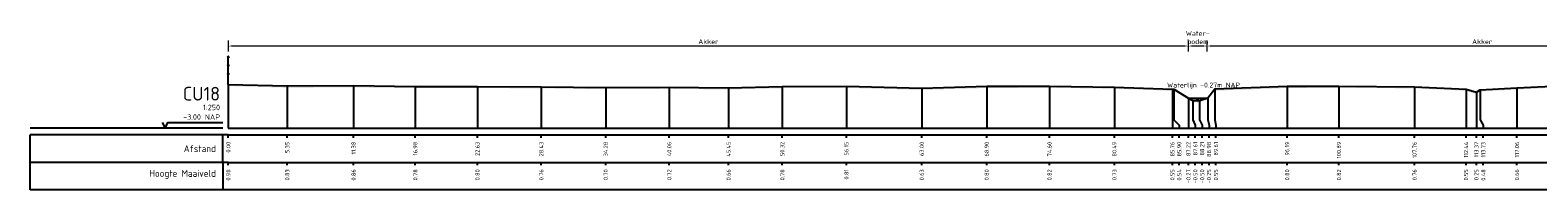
# Model space of a CAD drawing. Header units: metres. Extents: x 128583 to 136452, y 412329 to 415128.
# Tile 9 of 256: x 133607 to 133744, y 414688 to 414702. Entities that reach past the tile are written whole.
import ezdxf
from ezdxf.enums import TextEntityAlignment as Align

# ---------------------------------------------------------------- set-up
doc = ezdxf.new("R2010")
doc.units = ezdxf.units.M
doc.header["$PDMODE"] = 35
doc.header["$PDSIZE"] = 0.075
for name, color, linetype, lineweight in [('B-ME-IE-TERREINAFSCHEIDING_KUNSTMATIG_RASTERHEKWERK-SD', 20, 'Continuous', 25), ('X-ME-AL-PROFIEL_HUIDIG MAAIVELD-GD', 8, 'Continuous', 0), ('X-XX-AL-DETAIL1-M', 7, 'Continuous', 18), ('X-XX-AL-NAP-T18', 7, 'Continuous', 18)]:
    doc.layers.add(name, color=color, linetype=linetype, lineweight=lineweight)
for name, color, linetype in [('X-ME-AL-PROFIEL_MAAIVELD-GD', 8, 'Continuous'), ('X-ME-AL-PROFIEL_RSTR-GD', 7, 'Continuous'), ('X-ME-AL-PROFIEL_WATERLIJN-GD', 150, 'Continuous'), ('X-ME-AL-PROFIELRASTER-S', 7, 'Continuous')]:
    doc.layers.add(name, color=color, linetype=linetype)
doc.styles.add('NLCS-ISO-ANNOTATIEF-T18', font='NLCS-ISO.ttf', dxfattribs={"height": 1.8})
doc.styles.add('NLCS-ISO-ANNOTATIVE-T18', font='NLCS-ISO.ttf', dxfattribs={"height": 1.8})
doc.dimstyles.new('NLCS-ANNOTATIEF-T18-PIJL_L2_H0', dxfattribs={"dimtxt": 2.5, "dimasz": 1.8, "dimexe": 2, "dimexo": 2, "dimgap": 0.7, "dimtad": 1, "dimzin": 0, "dimdsep": 46, "dimtxsty": 'NLCS-ISO-ANNOTATIEF-T18', "dimcen": 0, "dimdle": 2, "dimclrd": 256, "dimclre": 256, "dimclrt": 10, "dimaunit": 2, "dimadec": 0, "dimazin": 0, "dimtfac": 1, "dimtdec": 3, "dimtofl": 0, "dimtmove": 0, "dimatfit": 3, "dimfxl": 2, "dimfxlon": 1, "dimtfillclr": 256, "dimtolj": 1, "dimtzin": 0, "dimlwd": -1, "dimlwe": -1, "dimarcsym": 0})

# ---------------------------------------------------------------- blocks, each defined once
blk = doc.blocks.new('SAL-PROFIELRASTER-D')
at = {"color": 0, "linetype": 'ByBlock', "lineweight": -2, "flags": 128}
for points in [[(-2, 0), (-72, 0)], [(-24, 2), (-23, 0), (-22, 2), (-2, 2)], [(-72, -12.5), (-72, -2.5)], [(0, -2.5), (-72, -2.5)], [(-2, -12.5), (-2, -2.5)], [(0, -12.5), (-72, -12.5)]]:
    blk.add_lwpolyline(points, dxfattribs=at)
at = {"color": 0, "linetype": 'ByBlock', "lineweight": -2, "style": 'NLCS-ISO-ANNOTATIVE-T18'}
blk.add_text('NAP', height=2, dxfattribs=at).set_placement((-3, 3), align=Align.RIGHT)
blk.add_text('Afstand', height=2.5, dxfattribs=at).set_placement((-4.5, -7.5), align=Align.MIDDLE_RIGHT)
for tag, height, p in [('PROFIELNR', 5, (-3, 10)), ('SCHAAL', 2, (-3, 6.5)), ('NAP', 2, (-9.94, 3))]:
    blk.add_attdef(tag, text='', height=height, dxfattribs=at).set_placement(p, align=Align.RIGHT)
blk = doc.blocks.new('SAL-PROFIELRASTER_BALK_EIND1-D')
at = {"color": 0, "linetype": 'ByBlock', "lineweight": -2, "flags": 128}
for points in [[(0, 0), (1, 0)], [(0, -2.5), (1, -2.5)], [(0, -12.5), (1, -12.5)]]:
    blk.add_lwpolyline(points, dxfattribs=at)
blk = doc.blocks.new('SAL-PROFIELRASTER_BALK-D')
at = {"color": 0, "linetype": 'ByBlock', "lineweight": -2}
for p, q in [((-72, -12.5), (-72, -2.5)), ((-2, -2.5), (-2, -12.5)), ((0, -12.5), (-72, -12.5))]:
    blk.add_line(p, q, dxfattribs=at)
at = {"color": 0, "linetype": 'ByBlock', "lineweight": -2, "style": 'NLCS-ISO-ANNOTATIVE-T18'}
for tag, height, p in [('TITEL1', 2.5, (-4.5, -6.5)), ('TITEL2', 1.5, (-4.5, -9.5))]:
    blk.add_attdef(tag, text='', height=height, dxfattribs=at).set_placement(p, align=Align.MIDDLE_RIGHT)
blk = doc.blocks.new('SAL-PROFIELRASTER_BALK_EIND2-D')
at = {"color": 0, "linetype": 'ByBlock', "lineweight": -2}
blk.add_line((1, -12.5), (0, -12.5), dxfattribs=at)
blk = doc.blocks.new('SAL-PROFIELRASTER_BALK_DATA-D')
at = {"color": 0, "linetype": 'ByBlock', "lineweight": -2}
blk.add_lwpolyline([(0, -3.5), (0, -2.5)], dxfattribs=at)
at = {"color": 0, "linetype": 'ByBlock', "lineweight": -2, "style": 'NLCS-ISO-ANNOTATIVE-T18'}
blk.add_attdef('GETAL', text='', height=1.5, rotation=90, dxfattribs=at).set_placement((0.75, -5), align=Align.RIGHT)
blk = doc.blocks.new('SAL-PROFIELRASTER_AANHAAL-D')
at = {"color": 9, "linetype": 'ByBlock', "lineweight": -2, "flags": 128}
blk.add_lwpolyline([(0, 1), (0, 0)], dxfattribs=at)
blk = doc.blocks.new('SAL-PROFIELRASTER_AANHAAL_STAGGER-D')
at = {"color": 9, "linetype": 'ByBlock', "lineweight": -2, "flags": 128}
for points in [[(0, 0), (0, -0.25)], [(0, -0.25), (1, -0.75)], [(1, -0.75), (1, -1)]]:
    blk.add_lwpolyline(points, dxfattribs=at)
blk = doc.blocks.new('*D304')
at = {"layer": 'Defpoints', "color": 0, "transparency": 16777216}
for p in [(133625.27, 414700.73), (133712.48, 414696), (133625.27, 414693.27)]:
    blk.add_point(p, dxfattribs=at)
at = {"layer": 'X-XX-AL-DETAIL1-M', "transparency": 16777216}
for p, q in [((133625.27, 414700.23), (133625.27, 414701.23)), ((133712.03, 414700.73), (133625.72, 414700.73)), ((133712.48, 414700.23), (133712.48, 414701.23))]:
    blk.add_line(p, q, dxfattribs=at)
for points in [[(133625.72, 414700.81), (133625.72, 414700.66), (133625.27, 414700.73)], [(133712.03, 414700.81), (133712.03, 414700.66), (133712.48, 414700.73)]]:
    blk.add_solid(points, dxfattribs=at)
at = {"layer": 'X-XX-AL-DETAIL1-M', "color": 10, "transparency": 16777216, "insert": (133668.88, 414701.13), "char_height": 0.45, "attachment_point": 5, "style": 'NLCS-ISO-ANNOTATIEF-T18'}
blk.add_mtext('\\A1;Akker', dxfattribs=at)
blk = doc.blocks.new('*D282')
at = {"layer": 'Defpoints', "color": 0, "transparency": 16777216}
for p in [(133712.48, 414700.73), (133712.48, 414696), (133714.18, 414696)]:
    blk.add_point(p, dxfattribs=at)
at = {"layer": 'X-XX-AL-DETAIL1-M', "transparency": 16777216}
for p, q in [((133712.48, 414700.23), (133712.48, 414701.23)), ((133713.73, 414700.73), (133712.93, 414700.73)), ((133714.18, 414700.23), (133714.18, 414701.23))]:
    blk.add_line(p, q, dxfattribs=at)
for points in [[(133712.93, 414700.81), (133712.93, 414700.66), (133712.48, 414700.73)], [(133713.73, 414700.81), (133713.73, 414700.66), (133714.18, 414700.73)]]:
    blk.add_solid(points, dxfattribs=at)
at = {"layer": 'X-XX-AL-DETAIL1-M', "color": 10, "transparency": 16777216, "insert": (133713.33, 414701.51), "char_height": 0.45, "attachment_point": 5, "style": 'NLCS-ISO-ANNOTATIEF-T18'}
blk.add_mtext('\\A1;Water-\\Pbodem', dxfattribs=at)
blk = doc.blocks.new('*D283')
at = {"layer": 'Defpoints', "color": 0, "transparency": 16777216}
for p in [(133714.18, 414700.73), (133764.17, 414696.61), (133714.18, 414696)]:
    blk.add_point(p, dxfattribs=at)
at = {"layer": 'X-XX-AL-DETAIL1-M', "transparency": 16777216}
for p, q in [((133714.18, 414700.23), (133714.18, 414701.23)), ((133763.72, 414700.73), (133714.63, 414700.73)), ((133764.17, 414700.23), (133764.17, 414701.23))]:
    blk.add_line(p, q, dxfattribs=at)
for points in [[(133714.63, 414700.81), (133714.63, 414700.66), (133714.18, 414700.73)], [(133763.72, 414700.81), (133763.72, 414700.66), (133764.17, 414700.73)]]:
    blk.add_solid(points, dxfattribs=at)
at = {"layer": 'X-XX-AL-DETAIL1-M', "color": 10, "transparency": 16777216, "insert": (133739.17, 414701.13), "char_height": 0.45, "attachment_point": 5, "style": 'NLCS-ISO-ANNOTATIEF-T18'}
blk.add_mtext('\\A1;Akker', dxfattribs=at)
blk = doc.blocks.new('SIE-RASTERHEKWERK-SOD')
at = {"flags": 128}
for points in [[(-0.035, 1.035), (0.035, 0.965)], [(-0.035, 0.965), (0, 1), (0.035, 1.035)], [(-0.035, 0.735), (0.035, 0.665)], [(-0.035, 0.665), (0, 0.7), (0.035, 0.735)], [(0, 0), (0, 1)], [(-0.035, 0.435), (0.035, 0.365)], [(-0.035, 0.365), (0, 0.4), (0.035, 0.435)]]:
    blk.add_lwpolyline(points, dxfattribs=at)

msp = doc.modelspace()

# ---------------------------------------------------------------- hatches: boundary and pattern name
at = {"layer": 'X-ME-AL-PROFIEL_HUIDIG MAAIVELD-GD'}
h = msp.add_hatch(dxfattribs=at)
h.set_pattern_fill('AGR-MAAIVELD', color=256, scale=0.1, pattern_type=2)
h.set_pattern_definition([(45, (-1320.6644, -135.9693), (-0.5000001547, 0.5000001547), []), (45, (-1320.73584, -135.89786), (0, 1.0000003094), [0.707107, -0.707107]), (45, (-1320.8073, -135.8264), (0, 1.0000003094), [0.707107, -0.707107]), (45, (-1320.8797, -135.754), (0, 1.0000003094), [0.707107, -0.707107]), (45, (-1320.9501, -135.6836), (0, 1.0000003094), [0.707107, -0.707107]), (45, (-1321.02155, -135.61215), (0, 1.0000003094), [0.707107, -0.707107]), (45, (-1321.093, -135.5407), (0, 1.0000003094), [0.707107, -0.707107]), (315, (-1320.6644, -135.9693), (0.5000001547, 0.5000001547), []), (315, (-1320.593, -135.89786), (1.0000003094, -3e-16), [0.707107, -0.707107]), (315, (-1320.52155, -135.8264), (1.0000003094, -3e-16), [0.707107, -0.707107]), (315, (-1320.4491, -135.754), (1.0000003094, -3e-16), [0.707107, -0.707107]), (315, (-1320.3787, -135.6836), (1.0000003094, -3e-16), [0.707107, -0.707107]), (315, (-1320.3073, -135.61215), (1.0000003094, -3e-16), [0.707107, -0.707107]), (315, (-1320.23584, -135.5407), (1.0000003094, -3e-16), [0.707107, -0.707107])])
h.paths.add_polyline_path([(135130.822, 414699.114), (135130.822, 414698.964), (135129.337, 414698.773), (135127.342, 414698.343), (135124.008, 414697.948), (135120.642, 414697.437), (135117.21, 414697.156), (135116.452, 414696.653), (135115.85, 414696.007), (135115.385, 414695.623), (135114.935, 414695.626), (135114.669, 414695.992), (135113.764, 414696.846), (135110.444, 414697.147), (135106.232, 414697.157), (135102.86, 414697.07), (135097.486, 414697.237), (135092.581, 414697.201), (135087.895, 414697.229), (135082.839, 414697.216), (135078.094, 414697.267), (135073.508, 414697.255), (135067.892, 414697.189), (135063.632, 414697.149), (135058.591, 414697.072), (135053.949, 414697.046), (135049.488, 414697.076), (135045.153, 414697.107), (135040.087, 414697.019), (135035.966, 414696.981), (135031.528, 414697.008), (135026.668, 414697.055), (135022.273, 414697.009), (135018.737, 414696.879), (135014.137, 414696.848), (135010.42, 414696.859), (135005.463, 414697.007), (135000.624, 414697.071), (134995.686, 414697.037), (134990.237, 414697.128), (134985.914, 414696.933), (134980.087, 414697.092), (134974.995, 414697.113), (134970.103, 414697.058), (134965.803, 414697.02), (134960.793, 414697.021), (134956.394, 414696.879), (134951.781, 414696.998), (134947.787, 414696.915), (134942.478, 414697.073), (134937.694, 414697.014), (134931.758, 414696.907), (134927.415, 414696.673), (134920.762, 414696.725), (134916.101, 414696.299), (134912.227, 414695.852), (134909.522, 414695.651), (134907.285, 414695.851), (134903.714, 414696.74), (134898.976, 414696.764), (134894.011, 414696.798), (134888.128, 414696.873), (134883.209, 414696.868), (134877.845, 414696.939), (134873.033, 414696.952), (134867.434, 414697.018), (134863.33, 414696.876), (134857.423, 414696.868), (134851.612, 414696.98), (134845.512, 414696.966), (134840.548, 414696.893), (134834.544, 414696.955), (134829.617, 414696.745), (134824.643, 414696.719), (134821.845, 414696.565), (134821.012, 414696.195), (134820.527, 414695.889), (134820.122, 414695.868), (134819.675, 414696.197), (134818.59, 414696.763), (134814.474, 414696.837), (134809.569, 414696.735), (134804.318, 414696.862), (134799.297, 414696.758), (134793.083, 414696.976), (134787.869, 414696.858), (134781.847, 414696.986), (134775.906, 414697.046), (134769.622, 414697.121), (134764.418, 414697.002), (134758.056, 414697.09), (134751.748, 414697.077), (134746.434, 414696.886), (134740, 414696.965), (134733.579, 414696.943), (134727.397, 414696.911), (134722.137, 414696.875), (134716.064, 414696.834), (134711.742, 414696.728), (134711.028, 414696.478), (134710.537, 414696.138), (134710.038, 414695.943), (134709.689, 414696.129), (134708.301, 414696.692), (134703.844, 414696.754), (134697.839, 414696.854), (134691.55, 414696.924), (134685.512, 414696.961), (134678.909, 414697.011), (134672.548, 414697.086), (134667.542, 414697), (134660.821, 414697.153), (134655.765, 414696.926), (134650.665, 414697.042), (134644.962, 414697.19), (134639.421, 414697.129), (134633.359, 414697.131), (134627.851, 414697.093), (134622.947, 414696.87), (134616.517, 414696.919), (134610.313, 414696.985), (134603.806, 414696.941), (134598.265, 414696.853), (134592.36, 414696.684), (134591.841, 414696.44), (134591.668, 414696.105), (134591.32, 414695.936), (134590.689, 414695.92), (134590.512, 414696.105), (134589.618, 414696.622), (134584.371, 414696.725), (134579.026, 414696.844), (134573.051, 414696.848), (134567.884, 414696.804), (134561.167, 414696.942), (134555.023, 414696.926), (134548.975, 414697.042), (134545.91, 414696.867), (134543.388, 414696.88), (134540.428, 414696.98), (134533.846, 414696.85), (134527.021, 414696.98), (134521.271, 414696.764), (134515.164, 414696.824), (134508.322, 414696.934), (134502.583, 414696.822), (134500.667, 414696.603), (134497.202, 414696.806), (134491.06, 414696.634), (134483.646, 414696.732), (134478.951, 414696.602), (134474.463, 414696.603), (134472.979, 414695.862), (134471.028, 414695.468), (134467.425, 414695.487), (134466.312, 414695.85), (134464.956, 414696.088), (134459.443, 414696.265), (134454.357, 414696.473), (134448.659, 414696.581), (134443.009, 414696.476), (134436.927, 414696.7), (134430.613, 414696.748), (134424.898, 414696.841), (134419.353, 414696.806), (134412.604, 414696.869), (134407.391, 414696.842), (134401.349, 414696.9), (134398.772, 414696.737), (134394.64, 414696.736), (134393.832, 414695.882), (134393.31, 414695.787), (134392.963, 414695.909), (134392.119, 414696.712), (134386.511, 414697.039), (134381.04, 414697.063), (134375.655, 414697.032), (134369.685, 414697.065), (134363.815, 414697.051), (134357.294, 414697.074), (134351.323, 414697.029), (134345.618, 414697.02), (134339.415, 414696.988), (134334.577, 414696.902), (134329.859, 414696.8), (134325.799, 414696.7), (134324.96, 414695.982), (134324.086, 414695.595), (134323.611, 414695.594), (134323.348, 414695.952), (134322.08, 414696.715), (134318.41, 414696.917), (134312.978, 414696.926), (134307.11, 414696.96), (134301.315, 414696.924), (134295.918, 414696.915), (134289.271, 414697.067), (134284.078, 414696.978), (134278.813, 414696.944), (134273.449, 414696.808), (134266.54, 414697.05), (134261.044, 414696.972), (134257.309, 414696.775), (134254.362, 414696.598), (134253.841, 414695.847), (134253.166, 414695.698), (134252.84, 414695.699), (134252.22, 414695.857), (134251.398, 414696.726), (134246.164, 414696.947), (134240.662, 414697.049), (134234.487, 414697.081), (134229.778, 414697.041), (134224.839, 414696.973), (134218.869, 414696.905), (134212.549, 414696.988), (134205.927, 414697.052), (134200.858, 414696.919), (134194.999, 414697.003), (134190.115, 414696.921), (134185.268, 414696.818), (134182.632, 414696.746), (134181.445, 414696.105), (134181.237, 414695.878), (134180.652, 414696.093), (134179.916, 414696.563), (134178.664, 414696.903), (134174.404, 414696.843), (134169.472, 414696.766), (134161.799, 414696.952), (134156.946, 414696.983), (134152.995, 414696.854), (134151.599, 414696.422), (134150.797, 414696.301), (134148.005, 414696.918), (134142.758, 414696.973), (134136.736, 414696.773), (134132.259, 414696.724), (134127.56, 414696.977), (134122.262, 414696.971), (134115.346, 414696.928), (134114.001, 414696.635), (134112.898, 414696.055), (134112.534, 414695.827), (134112.235, 414696.042), (134111.41, 414696.546), (134110.355, 414696.857), (134106.194, 414696.945), (134102.704, 414696.783), (134098.992, 414697.001), (134094.425, 414696.968), (134091.125, 414696.487), (134088.665, 414696.797), (134083.376, 414697.001), (134078.416, 414696.97), (134074.911, 414696.778), (134071.542, 414696.953), (134067.822, 414696.937), (134061.638, 414696.895), (134057.619, 414696.566), (134054.203, 414696.995), (134050.766, 414696.77), (134045.998, 414696.987), (134042.547, 414696.775), (134040.795, 414696.534), (134040.32, 414695.979), (134039.683, 414695.812), (134039.41, 414695.974), (134038.882, 414696.356), (134037.669, 414696.943), (134031.576, 414697.006), (134028.4, 414696.711), (134023.254, 414696.985), (134018.607, 414697.016), (134015.298, 414696.567), (134011.502, 414696.997), (134005.577, 414696.978), (134002.345, 414696.816), (133998.852, 414697), (133991.58, 414697.038), (133988.516, 414696.577), (133984.934, 414696.993), (133979.604, 414696.926), (133973.464, 414697.074), (133968.058, 414696.89), (133966.757, 414696.414), (133966.211, 414695.838), (133965.722, 414695.644), (133965.32, 414695.643), (133965.067, 414695.832), (133964.345, 414696.519), (133963.273, 414696.943), (133959.009, 414697.042), (133955.328, 414696.963), (133949.652, 414697.047), (133944.843, 414696.8), (133938.604, 414697.024), (133931.768, 414697.041), (133927.916, 414696.528), (133924.312, 414697.011), (133921.325, 414696.932), (133917.266, 414697.045), (133915.056, 414696.904), (133912.34, 414697.036), (133905.335, 414696.992), (133901.702, 414696.611), (133898.602, 414696.962), (133893.633, 414697.077), (133889.237, 414697.034), (133884.744, 414697.097), (133878.913, 414697.07), (133876.372, 414696.811), (133875.071, 414695.854), (133874.702, 414695.611), (133874.388, 414695.606), (133874.145, 414695.858), (133873.033, 414696.739), (133869.604, 414696.876), (133865.181, 414696.936), (133860.122, 414696.871), (133853.529, 414697.023), (133848.596, 414696.953), (133843.327, 414696.847), (133837.239, 414696.903), (133831.959, 414696.664), (133831.425, 414696.38), (133831.21, 414696.386), (133830.567, 414696.751), (133826.033, 414696.912), (133821.742, 414696.961), (133816.297, 414696.941), (133810.504, 414696.914), (133804.661, 414696.904), (133799.466, 414696.866), (133794.492, 414696.778), (133792.957, 414696.619), (133792.157, 414695.854), (133791.908, 414695.572), (133791.446, 414695.562), (133791.309, 414695.841), (133790.061, 414696.583), (133784.831, 414697.015), (133779.377, 414697.024), (133774.918, 414696.851), (133769.335, 414696.917), (133765.603, 414696.796), (133765.12, 414696.447), (133764.729, 414696.284), (133764.522, 414696.304), (133764.17, 414696.46), (133763.49, 414696.777), (133756.814, 414696.893), (133751.49, 414696.974), (133746.124, 414696.971), (133742.331, 414696.779), (133739.001, 414696.603), (133738.641, 414696.37), (133737.706, 414696.667), (133733.027, 414696.883), (133726.155, 414696.942), (133721.455, 414696.92), (133714.875, 414696.673), (133714.242, 414695.872), (133713.481, 414695.617), (133712.877, 414695.622), (133712.483, 414695.85), (133711.169, 414696.663), (133711.026, 414696.666), (133705.757, 414696.852), (133699.866, 414696.938), (133694.164, 414696.919), (133688.262, 414696.748), (133681.414, 414696.93), (133675.592, 414696.901), (133670.714, 414696.783), (133665.323, 414696.841), (133659.551, 414696.816), (133653.701, 414696.882), (133647.901, 414696.914), (133642.25, 414696.903), (133636.643, 414696.977), (133630.617, 414696.947), (133625.267, 414697.094), (133625.267, 414697.244), (133630.617, 414697.097), (133636.643, 414697.127), (133642.25, 414697.053), (133647.901, 414697.064), (133653.701, 414697.032), (133659.551, 414696.966), (133665.323, 414696.991), (133670.714, 414696.933), (133675.592, 414697.051), (133681.414, 414697.08), (133688.262, 414696.898), (133694.164, 414697.069), (133699.866, 414697.088), (133705.757, 414697.002), (133711.026, 414696.816), (133711.169, 414696.813), (133712.483, 414696), (133712.877, 414695.772), (133713.481, 414695.767), (133714.242, 414696.022), (133714.875, 414696.823), (133721.455, 414697.07), (133726.155, 414697.092), (133733.027, 414697.033), (133737.706, 414696.817), (133738.641, 414696.52), (133739.001, 414696.753), (133742.331, 414696.929), (133746.124, 414697.121), (133751.49, 414697.124), (133756.814, 414697.043), (133763.49, 414696.927), (133764.17, 414696.61), (133764.522, 414696.454), (133764.729, 414696.434), (133765.12, 414696.597), (133765.603, 414696.946), (133769.335, 414697.067), (133774.918, 414697.001), (133779.377, 414697.174), (133784.831, 414697.165), (133790.061, 414696.733), (133791.309, 414695.991), (133791.446, 414695.712), (133791.908, 414695.722), (133792.157, 414696.004), (133792.957, 414696.769), (133794.492, 414696.928), (133799.466, 414697.016), (133804.661, 414697.054), (133810.504, 414697.064), (133816.297, 414697.091), (133821.742, 414697.111), (133826.033, 414697.062), (133830.567, 414696.901), (133831.21, 414696.536), (133831.425, 414696.53), (133831.959, 414696.814), (133837.239, 414697.053), (133843.327, 414696.997), (133848.596, 414697.103), (133853.529, 414697.173), (133860.122, 414697.021), (133865.181, 414697.086), (133869.604, 414697.026), (133873.033, 414696.889), (133874.145, 414696.008), (133874.388, 414695.756), (133874.702, 414695.761), (133875.071, 414696.004), (133876.372, 414696.961), (133878.913, 414697.22), (133884.744, 414697.247), (133889.237, 414697.184), (133893.633, 414697.227), (133898.602, 414697.112), (133901.702, 414696.761), (133905.335, 414697.142), (133912.34, 414697.186), (133915.056, 414697.054), (133917.266, 414697.195), (133921.325, 414697.082), (133924.312, 414697.161), (133927.916, 414696.678), (133931.768, 414697.191), (133938.604, 414697.174), (133944.843, 414696.95), (133949.652, 414697.197), (133955.328, 414697.113), (133959.009, 414697.192), (133963.273, 414697.093), (133964.345, 414696.669), (133965.067, 414695.982), (133965.32, 414695.793), (133965.722, 414695.794), (133966.211, 414695.988), (133966.757, 414696.564), (133968.058, 414697.04), (133973.464, 414697.224), (133979.604, 414697.076), (133984.934, 414697.143), (133988.516, 414696.727), (133991.58, 414697.188), (133998.852, 414697.15), (134002.345, 414696.966), (134005.577, 414697.128), (134011.502, 414697.147), (134015.298, 414696.717), (134018.607, 414697.166), (134023.254, 414697.135), (134028.4, 414696.861), (134031.576, 414697.156), (134037.669, 414697.093), (134038.882, 414696.506), (134039.41, 414696.124), (134039.683, 414695.962), (134040.32, 414696.129), (134040.795, 414696.684), (134042.547, 414696.925), (134045.998, 414697.137), (134050.766, 414696.92), (134054.203, 414697.145), (134057.619, 414696.716), (134061.638, 414697.045), (134067.822, 414697.087), (134071.542, 414697.103), (134074.911, 414696.928), (134078.416, 414697.12), (134083.376, 414697.151), (134088.665, 414696.947), (134091.125, 414696.637), (134094.425, 414697.118), (134098.992, 414697.151), (134102.704, 414696.933), (134106.194, 414697.095), (134110.355, 414697.007), (134111.41, 414696.696), (134112.235, 414696.192), (134112.534, 414695.977), (134112.898, 414696.205), (134114.001, 414696.785), (134115.346, 414697.078), (134122.262, 414697.121), (134127.56, 414697.127), (134132.259, 414696.874), (134136.736, 414696.923), (134142.758, 414697.123), (134148.005, 414697.068), (134150.797, 414696.451), (134151.599, 414696.572), (134152.995, 414697.004), (134156.946, 414697.133), (134161.799, 414697.102), (134169.472, 414696.916), (134174.404, 414696.993), (134178.664, 414697.053), (134179.916, 414696.713), (134180.652, 414696.243), (134181.237, 414696.028), (134181.445, 414696.255), (134182.632, 414696.896), (134185.268, 414696.968), (134190.115, 414697.071), (134194.999, 414697.153), (134200.858, 414697.069), (134205.927, 414697.202), (134212.549, 414697.138), (134218.869, 414697.055), (134224.839, 414697.123), (134229.778, 414697.191), (134234.487, 414697.231), (134240.662, 414697.199), (134246.164, 414697.097), (134251.398, 414696.876), (134252.22, 414696.007), (134252.84, 414695.849), (134253.166, 414695.848), (134253.841, 414695.997), (134254.362, 414696.748), (134257.309, 414696.925), (134261.044, 414697.122), (134266.54, 414697.2), (134273.449, 414696.958), (134278.813, 414697.094), (134284.078, 414697.128), (134289.271, 414697.217), (134295.918, 414697.065), (134301.315, 414697.074), (134307.11, 414697.11), (134312.978, 414697.076), (134318.41, 414697.067), (134322.08, 414696.865), (134323.348, 414696.102), (134323.611, 414695.744), (134324.086, 414695.745), (134324.96, 414696.132), (134325.799, 414696.85), (134329.859, 414696.95), (134334.577, 414697.052), (134339.415, 414697.138), (134345.618, 414697.17), (134351.323, 414697.179), (134357.294, 414697.224), (134363.815, 414697.201), (134369.685, 414697.215), (134375.655, 414697.182), (134381.04, 414697.213), (134386.511, 414697.189), (134392.119, 414696.862), (134392.963, 414696.059), (134393.31, 414695.937), (134393.832, 414696.032), (134394.64, 414696.886), (134398.772, 414696.887), (134401.349, 414697.05), (134407.391, 414696.992), (134412.604, 414697.019), (134419.353, 414696.956), (134424.898, 414696.991), (134430.613, 414696.898), (134436.927, 414696.85), (134443.009, 414696.626), (134448.659, 414696.731), (134454.357, 414696.623), (134459.443, 414696.415), (134464.956, 414696.238), (134466.312, 414696), (134467.425, 414695.637), (134471.028, 414695.618), (134472.979, 414696.012), (134474.463, 414696.753), (134478.951, 414696.752), (134483.646, 414696.882), (134491.06, 414696.784), (134497.202, 414696.956), (134500.667, 414696.753), (134502.583, 414696.972), (134508.322, 414697.084), (134515.164, 414696.974), (134521.271, 414696.914), (134527.021, 414697.13), (134533.846, 414697), (134540.428, 414697.13), (134543.388, 414697.03), (134545.91, 414697.017), (134548.975, 414697.192), (134555.023, 414697.076), (134561.167, 414697.092), (134567.884, 414696.954), (134573.051, 414696.998), (134579.026, 414696.994), (134584.371, 414696.875), (134589.618, 414696.772), (134590.512, 414696.255), (134590.689, 414696.07), (134591.32, 414696.086), (134591.668, 414696.255), (134591.841, 414696.59), (134592.36, 414696.834), (134598.265, 414697.003), (134603.806, 414697.091), (134610.313, 414697.135), (134616.517, 414697.069), (134622.947, 414697.02), (134627.851, 414697.243), (134633.359, 414697.281), (134639.421, 414697.279), (134644.962, 414697.34), (134650.665, 414697.192), (134655.765, 414697.076), (134660.821, 414697.303), (134667.542, 414697.15), (134672.548, 414697.236), (134678.909, 414697.161), (134685.512, 414697.111), (134691.55, 414697.074), (134697.839, 414697.004), (134703.844, 414696.904), (134708.301, 414696.842), (134709.689, 414696.279), (134710.038, 414696.093), (134710.537, 414696.288), (134711.028, 414696.628), (134711.742, 414696.878), (134716.064, 414696.984), (134722.137, 414697.025), (134727.397, 414697.061), (134733.579, 414697.093), (134740, 414697.115), (134746.434, 414697.036), (134751.748, 414697.227), (134758.056, 414697.24), (134764.418, 414697.152), (134769.622, 414697.271), (134775.906, 414697.196), (134781.847, 414697.136), (134787.869, 414697.008), (134793.083, 414697.126), (134799.297, 414696.908), (134804.318, 414697.012), (134809.569, 414696.885), (134814.474, 414696.987), (134818.59, 414696.913), (134819.675, 414696.347), (134820.122, 414696.018), (134820.527, 414696.039), (134821.012, 414696.345), (134821.845, 414696.715), (134824.643, 414696.869), (134829.617, 414696.895), (134834.544, 414697.105), (134840.548, 414697.043), (134845.512, 414697.116), (134851.612, 414697.13), (134857.423, 414697.018), (134863.33, 414697.026), (134867.434, 414697.168), (134873.033, 414697.102), (134877.845, 414697.089), (134883.209, 414697.018), (134888.128, 414697.023), (134894.011, 414696.948), (134898.976, 414696.914), (134903.714, 414696.89), (134907.285, 414696.001), (134909.522, 414695.801), (134912.227, 414696.002), (134916.101, 414696.449), (134920.762, 414696.875), (134927.415, 414696.823), (134931.758, 414697.057), (134937.694, 414697.164), (134942.478, 414697.223), (134947.787, 414697.065), (134951.781, 414697.148), (134956.394, 414697.029), (134960.793, 414697.171), (134965.803, 414697.17), (134970.103, 414697.208), (134974.995, 414697.263), (134980.087, 414697.242), (134985.914, 414697.083), (134990.237, 414697.278), (134995.686, 414697.187), (135000.624, 414697.221), (135005.463, 414697.157), (135010.42, 414697.009), (135014.137, 414696.998), (135018.737, 414697.029), (135022.273, 414697.159), (135026.668, 414697.205), (135031.528, 414697.158), (135035.966, 414697.131), (135040.087, 414697.169), (135045.153, 414697.257), (135049.488, 414697.226), (135053.949, 414697.196), (135058.591, 414697.222), (135063.632, 414697.299), (135067.892, 414697.339), (135073.508, 414697.405), (135078.094, 414697.417), (135082.839, 414697.366), (135087.895, 414697.379), (135092.581, 414697.351), (135097.486, 414697.387), (135102.86, 414697.22), (135106.232, 414697.307), (135110.444, 414697.297), (135113.764, 414696.996), (135114.669, 414696.142), (135114.935, 414695.776), (135115.385, 414695.773), (135115.85, 414696.157), (135116.452, 414696.803), (135117.21, 414697.306), (135120.642, 414697.587), (135124.008, 414698.098), (135127.342, 414698.493), (135129.337, 414698.923)])

# ---------------------------------------------------------------- linework, layer by layer
at = {"layer": 'X-ME-AL-PROFIEL_MAAIVELD-GD'}
msp.add_lwpolyline([(133625.267, 414697.244), (133630.617, 414697.097), (133636.643, 414697.127), (133642.25, 414697.053), (133647.901, 414697.064), (133653.701, 414697.032), (133659.551, 414696.966), (133665.323, 414696.991), (133670.714, 414696.933), (133675.592, 414697.051), (133681.414, 414697.08), (133688.262, 414696.898), (133694.164, 414697.069), (133699.866, 414697.088), (133705.757, 414697.002), (133711.026, 414696.816), (133711.169, 414696.813), (133712.483, 414696), (133712.877, 414695.772), (133713.481, 414695.767), (133714.242, 414696.022), (133714.875, 414696.823), (133721.455, 414697.07), (133726.155, 414697.092), (133733.027, 414697.033), (133737.706, 414696.817), (133738.641, 414696.52), (133739.001, 414696.753), (133742.331, 414696.929), (133746.124, 414697.121)], dxfattribs=at)
at = {"layer": 'X-ME-AL-PROFIEL_RSTR-GD'}
msp.add_lwpolyline([(133625.267, 414697.244), (133625.267, 414697.244)], dxfattribs=at)
at = {"layer": 'X-ME-AL-PROFIEL_WATERLIJN-GD'}
for points in [[(133712.483, 414696), (133714.177, 414696)], [(133713.186, 414695.932), (133713.436, 414695.932)], [(133713.242, 414695.882), (133713.367, 414695.882)]]:
    msp.add_lwpolyline(points, dxfattribs=at)

# ---------------------------------------------------------------- block references
at = {"layer": 'B-ME-IE-TERREINAFSCHEIDING_KUNSTMATIG_RASTERHEKWERK-SD', "xscale": 2.5, "yscale": 2.5, "zscale": 2.5}
msp.add_blockref('SIE-RASTERHEKWERK-SOD', (133625.267, 414697.244), dxfattribs=at)
at = {"layer": 'X-ME-AL-PROFIELRASTER-S', "xscale": 0.25, "yscale": 0.25, "zscale": 0.25}
for name, p, values in [('SAL-PROFIELRASTER-D', (133625.267, 414693.269), {'PROFIELNR': 'CU18', 'SCHAAL': '1:250', 'NAP': '-3.00'}), ('SAL-PROFIELRASTER_BALK_DATA-D', (133625.267, 414693.269), {'GETAL': '0.00'}), ('SAL-PROFIELRASTER_BALK_DATA-D', (133625.267, 414693.269), {'GETAL': '0.00'}), ('SAL-PROFIELRASTER_BALK_DATA-D', (133625.267, 414693.269), {'GETAL': '0.00'}), ('SAL-PROFIELRASTER_BALK_DATA-D', (133630.617, 414693.269), {'GETAL': '5.35'}), ('SAL-PROFIELRASTER_BALK_DATA-D', (133630.617, 414693.269), {'GETAL': '5.35'}), ('SAL-PROFIELRASTER_BALK_DATA-D', (133636.643, 414693.269), {'GETAL': '11.38'}), ('SAL-PROFIELRASTER_BALK_DATA-D', (133636.643, 414693.269), {'GETAL': '11.38'}), ('SAL-PROFIELRASTER_BALK_DATA-D', (133642.25, 414693.269), {'GETAL': '16.98'}), ('SAL-PROFIELRASTER_BALK_DATA-D', (133642.25, 414693.269), {'GETAL': '16.98'}), ('SAL-PROFIELRASTER_BALK_DATA-D', (133647.901, 414693.269), {'GETAL': '22.63'}), ('SAL-PROFIELRASTER_BALK_DATA-D', (133647.901, 414693.269), {'GETAL': '22.63'}), ('SAL-PROFIELRASTER_BALK_DATA-D', (133653.701, 414693.269), {'GETAL': '28.43'}), ('SAL-PROFIELRASTER_BALK_DATA-D', (133653.701, 414693.269), {'GETAL': '28.43'}), ('SAL-PROFIELRASTER_BALK_DATA-D', (133659.551, 414693.269), {'GETAL': '34.28'}), ('SAL-PROFIELRASTER_BALK_DATA-D', (133659.551, 414693.269), {'GETAL': '34.28'}), ('SAL-PROFIELRASTER_BALK_DATA-D', (133665.323, 414693.269), {'GETAL': '40.06'}), ('SAL-PROFIELRASTER_BALK_DATA-D', (133665.323, 414693.269), {'GETAL': '40.06'}), ('SAL-PROFIELRASTER_BALK_DATA-D', (133670.714, 414693.269), {'GETAL': '45.45'}), ('SAL-PROFIELRASTER_BALK_DATA-D', (133670.714, 414693.269), {'GETAL': '45.45'}), ('SAL-PROFIELRASTER_BALK_DATA-D', (133675.592, 414693.269), {'GETAL': '50.32'}), ('SAL-PROFIELRASTER_BALK_DATA-D', (133675.592, 414693.269), {'GETAL': '50.32'}), ('SAL-PROFIELRASTER_BALK_DATA-D', (133681.414, 414693.269), {'GETAL': '56.15'}), ('SAL-PROFIELRASTER_BALK_DATA-D', (133681.414, 414693.269), {'GETAL': '56.15'}), ('SAL-PROFIELRASTER_BALK_DATA-D', (133688.262, 414693.269), {'GETAL': '63.00'}), ('SAL-PROFIELRASTER_BALK_DATA-D', (133688.262, 414693.269), {'GETAL': '63.00'}), ('SAL-PROFIELRASTER_BALK_DATA-D', (133694.164, 414693.269), {'GETAL': '68.90'}), ('SAL-PROFIELRASTER_BALK_DATA-D', (133694.164, 414693.269), {'GETAL': '68.90'}), ('SAL-PROFIELRASTER_BALK_DATA-D', (133699.866, 414693.269), {'GETAL': '74.60'}), ('SAL-PROFIELRASTER_BALK_DATA-D', (133699.866, 414693.269), {'GETAL': '74.60'}), ('SAL-PROFIELRASTER_BALK_DATA-D', (133705.757, 414693.269), {'GETAL': '80.49'}), ('SAL-PROFIELRASTER_BALK_DATA-D', (133705.757, 414693.269), {'GETAL': '80.49'}), ('SAL-PROFIELRASTER_BALK_DATA-D', (133711.026, 414693.269), {'GETAL': '85.76'}), ('SAL-PROFIELRASTER_BALK_DATA-D', (133711.026, 414693.269), {'GETAL': '85.76'}), ('SAL-PROFIELRASTER_BALK_DATA-D', (133711.651, 414693.269), {'GETAL': '85.90'}), ('SAL-PROFIELRASTER_BALK_DATA-D', (133711.651, 414693.269), {'GETAL': '85.90'}), ('SAL-PROFIELRASTER_BALK_DATA-D', (133712.483, 414693.269), {'GETAL': '87.22'}), ('SAL-PROFIELRASTER_BALK_DATA-D', (133712.483, 414693.269), {'GETAL': '87.22'}), ('SAL-PROFIELRASTER_BALK_DATA-D', (133713.108, 414693.269), {'GETAL': '87.61'}), ('SAL-PROFIELRASTER_BALK_DATA-D', (133713.733, 414693.269), {'GETAL': '88.21'}), ('SAL-PROFIELRASTER_BALK_DATA-D', (133714.358, 414693.269), {'GETAL': '88.98'}), ('SAL-PROFIELRASTER_BALK_DATA-D', (133714.358, 414693.269), {'GETAL': '88.98'}), ('SAL-PROFIELRASTER_BALK_DATA-D', (133714.983, 414693.269), {'GETAL': '89.61'}), ('SAL-PROFIELRASTER_BALK_DATA-D', (133714.983, 414693.269), {'GETAL': '89.61'}), ('SAL-PROFIELRASTER_BALK_DATA-D', (133721.455, 414693.269), {'GETAL': '96.19'}), ('SAL-PROFIELRASTER_BALK_DATA-D', (133721.455, 414693.269), {'GETAL': '96.19'}), ('SAL-PROFIELRASTER_BALK_DATA-D', (133726.155, 414693.269), {'GETAL': '100.89'}), ('SAL-PROFIELRASTER_BALK_DATA-D', (133726.155, 414693.269), {'GETAL': '100.89'}), ('SAL-PROFIELRASTER_BALK_DATA-D', (133733.027, 414693.269), {'GETAL': '107.76'}), ('SAL-PROFIELRASTER_BALK_DATA-D', (133733.027, 414693.269), {'GETAL': '107.76'}), ('SAL-PROFIELRASTER_BALK_DATA-D', (133737.706, 414693.269), {'GETAL': '112.44'}), ('SAL-PROFIELRASTER_BALK_DATA-D', (133737.706, 414693.269), {'GETAL': '112.44'}), ('SAL-PROFIELRASTER_BALK_DATA-D', (133738.641, 414693.269), {'GETAL': '113.37'}), ('SAL-PROFIELRASTER_BALK_DATA-D', (133739.266, 414693.269), {'GETAL': '113.73'}), ('SAL-PROFIELRASTER_BALK_DATA-D', (133739.266, 414693.269), {'GETAL': '113.73'}), ('SAL-PROFIELRASTER_BALK_DATA-D', (133742.331, 414693.269), {'GETAL': '117.06'}), ('SAL-PROFIELRASTER_BALK_DATA-D', (133742.331, 414693.269), {'GETAL': '117.06'}), ('SAL-PROFIELRASTER_BALK-D', (133625.267, 414690.769), {'TITEL1': 'Hoogte Maaiveld'}), ('SAL-PROFIELRASTER_BALK_DATA-D', (133625.267, 414690.769), {'GETAL': '0.98'}), ('SAL-PROFIELRASTER_BALK_DATA-D', (133630.617, 414690.769), {'GETAL': '0.83'}), ('SAL-PROFIELRASTER_BALK_DATA-D', (133636.643, 414690.769), {'GETAL': '0.86'}), ('SAL-PROFIELRASTER_BALK_DATA-D', (133642.25, 414690.769), {'GETAL': '0.78'}), ('SAL-PROFIELRASTER_BALK_DATA-D', (133647.901, 414690.769), {'GETAL': '0.80'}), ('SAL-PROFIELRASTER_BALK_DATA-D', (133653.701, 414690.769), {'GETAL': '0.76'}), ('SAL-PROFIELRASTER_BALK_DATA-D', (133659.551, 414690.769), {'GETAL': '0.70'}), ('SAL-PROFIELRASTER_BALK_DATA-D', (133665.323, 414690.769), {'GETAL': '0.72'}), ('SAL-PROFIELRASTER_BALK_DATA-D', (133670.714, 414690.769), {'GETAL': '0.66'}), ('SAL-PROFIELRASTER_BALK_DATA-D', (133675.592, 414690.769), {'GETAL': '0.78'}), ('SAL-PROFIELRASTER_BALK_DATA-D', (133681.414, 414690.769), {'GETAL': '0.81'}), ('SAL-PROFIELRASTER_BALK_DATA-D', (133688.262, 414690.769), {'GETAL': '0.63'}), ('SAL-PROFIELRASTER_BALK_DATA-D', (133694.164, 414690.769), {'GETAL': '0.80'}), ('SAL-PROFIELRASTER_BALK_DATA-D', (133699.866, 414690.769), {'GETAL': '0.82'}), ('SAL-PROFIELRASTER_BALK_DATA-D', (133705.757, 414690.769), {'GETAL': '0.73'}), ('SAL-PROFIELRASTER_BALK_DATA-D', (133711.026, 414690.769), {'GETAL': '0.55'}), ('SAL-PROFIELRASTER_BALK_DATA-D', (133711.651, 414690.769), {'GETAL': '0.54'}), ('SAL-PROFIELRASTER_BALK_DATA-D', (133712.483, 414690.769), {'GETAL': '-0.27'}), ('SAL-PROFIELRASTER_BALK_DATA-D', (133713.108, 414690.769), {'GETAL': '-0.50'}), ('SAL-PROFIELRASTER_BALK_DATA-D', (133713.733, 414690.769), {'GETAL': '-0.50'}), ('SAL-PROFIELRASTER_BALK_DATA-D', (133714.358, 414690.769), {'GETAL': '-0.25'}), ('SAL-PROFIELRASTER_BALK_DATA-D', (133714.983, 414690.769), {'GETAL': '0.55'}), ('SAL-PROFIELRASTER_BALK_DATA-D', (133721.455, 414690.769), {'GETAL': '0.80'}), ('SAL-PROFIELRASTER_BALK_DATA-D', (133726.155, 414690.769), {'GETAL': '0.82'}), ('SAL-PROFIELRASTER_BALK_DATA-D', (133733.027, 414690.769), {'GETAL': '0.76'}), ('SAL-PROFIELRASTER_BALK_DATA-D', (133737.706, 414690.769), {'GETAL': '0.55'}), ('SAL-PROFIELRASTER_BALK_DATA-D', (133738.641, 414690.769), {'GETAL': '0.25'}), ('SAL-PROFIELRASTER_BALK_DATA-D', (133739.266, 414690.769), {'GETAL': '0.48'}), ('SAL-PROFIELRASTER_BALK_DATA-D', (133742.331, 414690.769), {'GETAL': '0.66'})]:
    msp.add_blockref(name, p, dxfattribs=at).add_auto_attribs(values)
at = {"layer": 'X-ME-AL-PROFIELRASTER-S'}
for p, yscale in [((133625.267, 414693.269), 3.975), ((133625.267, 414693.269), 3.975), ((133625.267, 414693.269), 3.975), ((133630.617, 414693.269), 3.828), ((133630.617, 414693.269), 3.828), ((133636.643, 414693.269), 3.858), ((133636.643, 414693.269), 3.858), ((133642.25, 414693.269), 3.784), ((133642.25, 414693.269), 3.784), ((133647.901, 414693.269), 3.795), ((133647.901, 414693.269), 3.795), ((133653.701, 414693.269), 3.763), ((133653.701, 414693.269), 3.763), ((133659.551, 414693.269), 3.697), ((133659.551, 414693.269), 3.697), ((133665.323, 414693.269), 3.722), ((133665.323, 414693.269), 3.722), ((133670.714, 414693.269), 3.664), ((133670.714, 414693.269), 3.664), ((133675.592, 414693.269), 3.782), ((133675.592, 414693.269), 3.782), ((133681.414, 414693.269), 3.811), ((133681.414, 414693.269), 3.811), ((133688.262, 414693.269), 3.629), ((133688.262, 414693.269), 3.629), ((133694.164, 414693.269), 3.8), ((133694.164, 414693.269), 3.8), ((133699.866, 414693.269), 3.819), ((133699.866, 414693.269), 3.819), ((133705.757, 414693.269), 3.733), ((133705.757, 414693.269), 3.733), ((133711.026, 414693.269), 3.547), ((133711.026, 414693.269), 3.547), ((133711.169, 414694.269), 2.544), ((133711.169, 414694.269), 2.544), ((133714.875, 414694.269), 2.554), ((133714.875, 414694.269), 2.554), ((133721.455, 414693.269), 3.801), ((133721.455, 414693.269), 3.801), ((133726.155, 414693.269), 3.823), ((133726.155, 414693.269), 3.823), ((133733.027, 414693.269), 3.764), ((133733.027, 414693.269), 3.764), ((133737.706, 414693.269), 3.548), ((133737.706, 414693.269), 3.548), ((133738.641, 414693.269), 3.251), ((133739.001, 414694.269), 2.484), ((133739.001, 414694.269), 2.484), ((133742.331, 414693.269), 3.66), ((133742.331, 414693.269), 3.66), ((133712.483, 414693.269), 2.731), ((133712.483, 414693.269), 2.731), ((133712.877, 414694.269), 1.503), ((133713.481, 414694.269), 1.498), ((133714.242, 414694.269), 1.753), ((133714.242, 414694.269), 1.753)]:
    msp.add_blockref('SAL-PROFIELRASTER_AANHAAL-D', p, dxfattribs=dict(at, yscale=yscale))
for p, xscale, zscale in [((133711.169, 414694.269), 0.4812017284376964, 0.4812017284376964), ((133711.169, 414694.269), 0.4812017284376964, 0.4812017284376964), ((133712.877, 414694.269), 0.2309936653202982, 0.2309936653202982), ((133713.481, 414694.269), 0.2519641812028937, 0.2519641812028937), ((133714.242, 414694.269), 0.1161883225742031, 0.1161883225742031), ((133714.242, 414694.269), 0.1161883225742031, 0.1161883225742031), ((133714.875, 414694.269), 0.1086322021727, 0.1086322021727), ((133714.875, 414694.269), 0.1086322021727, 0.1086322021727), ((133739.001, 414694.269), 0.2641548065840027, 0.2641548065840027), ((133739.001, 414694.269), 0.2641548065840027, 0.2641548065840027)]:
    msp.add_blockref('SAL-PROFIELRASTER_AANHAAL_STAGGER-D', p, dxfattribs=dict(at, xscale=xscale, zscale=zscale))
at = {"layer": 'X-ME-AL-PROFIELRASTER-S', "xscale": 1506.179758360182, "yscale": 0.25, "zscale": 1506.179758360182}
for name, p in [('SAL-PROFIELRASTER_BALK_EIND1-D', (133625.267, 414693.269)), ('SAL-PROFIELRASTER_BALK_EIND2-D', (133625.267, 414690.769))]:
    msp.add_blockref(name, p, dxfattribs=at)

# ---------------------------------------------------------------- texts
at = {"layer": 'X-XX-AL-NAP-T18', "color": 10, "insert": (133710.547, 414696.821), "char_height": 0.45, "width": 15.43377, "attachment_point": 7, "style": 'NLCS-ISO-ANNOTATIEF-T18'}
msp.add_mtext('Waterlijn -0.27m NAP', dxfattribs=at)

# ---------------------------------------------------------------- dimensions: what is measured, and where the dimension line sits
at = {"layer": 'X-XX-AL-DETAIL1-M'}
for base, p1, p2, text, picture, middle in [((133712.483, 414700.734), (133714.177, 414696), (133712.483, 414696), 'Water-\\Pbodem', '*D282', (133713.33, 414700.734)), ((133625.267, 414700.734), (133712.483, 414696), (133625.267, 414693.269), 'Akker', '*D304', (133668.875, 414700.734)), ((133714.177, 414700.734), (133764.17, 414696.61), (133714.177, 414696), 'Akker', '*D283', (133739.173, 414700.734))]:
    dim = msp.add_linear_dim(base=base, p1=p1, p2=p2, text=text, dimstyle='NLCS-ANNOTATIEF-T18-PIJL_L2_H0', dxfattribs=at)
    dim.commit()
    dim.dimension.update_dxf_attribs({"geometry": picture, "text_midpoint": middle, "dimtype": 160})

doc.saveas('drawing.dxf')
